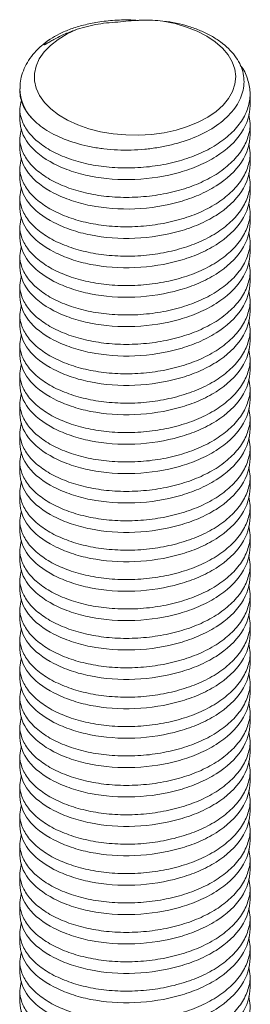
# Model space of a CAD drawing. Header units: millimetres. Extents: x 0 to 420, y 0 to 297.
# Tile 8 of 8: x 211 to 219, y 159 to 193. Entities that reach past the tile are written whole.
import ezdxf

# ---------------------------------------------------------------- set-up
doc = ezdxf.new("R2010")
doc.units = ezdxf.units.MM

msp = doc.modelspace()

# ---------------------------------------------------------------- linework, layer by layer
at = {"color": 7, "linetype": 'Continuous', "lineweight": 15}
for p, q in [((211.207, 190.555), (211.207, 190.481)), ((219.207, 189.971), (219.207, 190.374)), ((211.207, 189.864), (211.207, 189.46)), ((219.207, 188.95), (219.207, 189.354)), ((211.207, 188.843), (211.207, 188.44)), ((219.207, 187.929), (219.207, 188.333)), ((211.207, 187.823), (211.207, 187.419)), ((219.207, 186.909), (219.207, 187.312)), ((211.207, 186.802), (211.207, 186.398)), ((219.207, 185.888), (219.207, 186.292)), ((211.207, 185.781), (211.207, 185.378)), ((219.207, 184.867), (219.207, 185.271)), ((211.207, 184.761), (211.207, 184.357)), ((219.207, 183.847), (219.207, 184.25)), ((211.207, 183.74), (211.207, 183.336)), ((219.207, 182.826), (219.207, 183.23)), ((211.207, 182.719), (211.207, 182.316)), ((219.207, 181.805), (219.207, 182.209)), ((211.207, 181.699), (211.207, 181.295)), ((219.207, 180.785), (219.207, 181.188)), ((211.207, 180.678), (211.207, 180.274)), ((219.207, 179.764), (219.207, 180.168)), ((211.207, 179.657), (211.207, 179.254)), ((219.207, 178.743), (219.207, 179.147)), ((211.207, 178.637), (211.207, 178.233)), ((219.207, 177.723), (219.207, 178.126)), ((211.207, 177.616), (211.207, 177.212)), ((219.207, 176.702), (219.207, 177.106)), ((211.207, 176.595), (211.207, 176.192)), ((219.207, 175.681), (219.207, 176.085)), ((211.207, 175.575), (211.207, 175.171)), ((219.207, 174.661), (219.207, 175.064)), ((211.207, 174.554), (211.207, 174.15)), ((219.207, 173.64), (219.207, 174.044)), ((211.207, 173.533), (211.207, 173.13)), ((219.207, 172.619), (219.207, 173.023)), ((211.207, 172.513), (211.207, 172.109)), ((219.207, 171.598), (219.207, 172.002)), ((211.207, 171.492), (211.207, 171.088)), ((219.207, 170.578), (219.207, 170.982)), ((211.207, 170.471), (211.207, 170.067)), ((219.207, 169.557), (219.207, 169.961)), ((211.207, 169.451), (211.207, 169.047)), ((219.207, 168.536), (219.207, 168.94)), ((211.207, 168.43), (211.207, 168.026)), ((219.207, 167.516), (219.207, 167.919)), ((211.207, 167.409), (211.207, 167.005)), ((219.207, 166.495), (219.207, 166.899)), ((211.207, 166.388), (211.207, 165.985)), ((219.207, 165.474), (219.207, 165.878)), ((211.207, 165.368), (211.207, 164.964)), ((219.207, 164.454), (219.207, 164.857)), ((211.207, 164.347), (211.207, 163.943)), ((219.207, 163.433), (219.207, 163.837)), ((211.207, 163.326), (211.207, 162.923)), ((219.207, 162.412), (219.207, 162.816)), ((211.207, 162.306), (211.207, 161.902)), ((219.207, 161.392), (219.207, 161.795)), ((211.207, 161.285), (211.207, 160.881)), ((219.207, 160.371), (219.207, 160.775)), ((211.207, 160.264), (211.207, 159.861)), ((219.207, 159.35), (219.207, 159.754)), ((211.207, 159.244), (211.207, 158.84))]:
    msp.add_line(p, q, dxfattribs=at)
at = {"color": 7, "linetype": 'Continuous', "lineweight": 15, "flags": 128}
msp.add_lwpolyline([(213.198, 192.618), (212.848, 192.456), (212.536, 192.27), (212.269, 192.061), (212.05, 191.835), (211.882, 191.595), (211.77, 191.344), (211.714, 191.087), (211.715, 190.828), (211.774, 190.571), (211.889, 190.32), (212.059, 190.081), (212.281, 189.855), (212.55, 189.648), (212.864, 189.463), (213.216, 189.302), (213.601, 189.168), (214.012, 189.064), (214.443, 188.992), (214.886, 188.952), (215.335, 188.944), (215.782, 188.97), (216.219, 189.029), (216.639, 189.12), (217.036, 189.241), (217.403, 189.39), (217.734, 189.565), (218.023, 189.764), (218.266, 189.982), (218.459, 190.216), (218.598, 190.462), (218.681, 190.717), (218.707, 190.975), (218.676, 191.234), (218.587, 191.488), (218.443, 191.733), (218.246, 191.966), (217.998, 192.182), (217.705, 192.379), (217.371, 192.552), (217.001, 192.698), (216.602, 192.817), (216.179, 192.905)], dxfattribs=at)
at = {"color": 8, "linetype": 'Continuous', "lineweight": 15}
msp.add_arc((212.782, 190.597), 1.575, 181.6183, 222.6489, dxfattribs=at)
at = {"color": 7, "linetype": 'Continuous', "lineweight": 15}
for points, knots in [([(211.623, 189.53), (211.766, 189.378), (211.94, 189.237), (212.355, 188.981), (212.589, 188.869), (213.103, 188.677), (213.386, 188.597), (213.826, 188.511), (213.976, 188.487), (214.283, 188.451), (214.441, 188.438), (214.915, 188.417), (215.231, 188.425), (215.705, 188.47), (215.864, 188.491), (216.174, 188.543), (216.326, 188.574), (216.771, 188.682), (217.06, 188.776), (217.585, 188.999), (217.824, 189.128), (218.25, 189.423), (218.429, 189.583), (218.647, 189.841), (218.711, 189.931), (218.821, 190.112), (218.91, 190.296), (218.961, 190.485), (218.993, 190.675), (218.998, 190.772), (218.985, 191.057), (218.936, 191.244), (218.754, 191.613), (218.624, 191.787), (218.373, 192.031), (218.28, 192.109), (218.077, 192.257), (217.968, 192.327), (217.737, 192.456), (217.613, 192.516), (217.352, 192.627), (217.215, 192.677), (216.793, 192.807), (216.496, 192.871), (216.179, 192.905)], [0, 0, 0, 0, 0.0625, 0.0625, 0.125, 0.125, 0.1875, 0.1875, 0.21875, 0.21875, 0.25, 0.25, 0.3125, 0.3125, 0.34375, 0.34375, 0.375, 0.375, 0.4375, 0.4375, 0.5, 0.5, 0.5625, 0.5625, 0.59375, 0.59375, 0.625, 0.65625, 0.65625, 0.6875, 0.6875, 0.75, 0.75, 0.8125, 0.8125, 0.84375, 0.84375, 0.875, 0.875, 0.90625, 0.90625, 0.9375, 0.9375, 1, 1, 1, 1]), ([(213.198, 192.618), (213.056, 192.567), (212.77, 192.464), (212.467, 192.31), (212.25, 192.187), (212.154, 192.129), (212.089, 192.096), (212.075, 192.09), (212.064, 192.086), (212.057, 192.085), (212.051, 192.085), (212.047, 192.087), (212.049, 192.1), (212.104, 192.165), (212.275, 192.297), (212.579, 192.47), (212.973, 192.635), (213.42, 192.772), (213.932, 192.878), (214.509, 192.938), (214.992, 192.955), (215.268, 192.931), (215.332, 192.925)], [0, 0, 0, 0, 0.090894, 0.182884, 0.215576, 0.248445, 0.252327, 0.255333, 0.257045, 0.258772, 0.260269, 0.262658, 0.267445, 0.285074, 0.355304, 0.448072, 0.543453, 0.638962, 0.736439, 0.849209, 0.96507, 1, 1, 1, 1]), ([(214.705, 192.873), (214.439, 192.866), (214.18, 192.841), (213.674, 192.755), (213.428, 192.694), (213.198, 192.618)], [0, 0, 0, 0, 0.5, 0.5, 1, 1, 1, 1]), ([(216.179, 192.905), (215.934, 192.931), (215.688, 192.941), (215.195, 192.931), (214.947, 192.91), (214.705, 192.873)], [0, 0, 0, 0, 0.5, 0.5, 1, 1, 1, 1]), ([(212.259, 192.277), (212.159, 192.204), (211.958, 192.058), (211.709, 191.809), (211.503, 191.542), (211.349, 191.259), (211.251, 190.967), (211.206, 190.73), (211.212, 190.592), (211.213, 190.552)], [0, 0, 0, 0, 0.162196, 0.323959, 0.483897, 0.640495, 0.792769, 0.940869, 1, 1, 1, 1]), ([(211.258, 190.146), (211.235, 190.052), (211.179, 189.822), (211.261, 189.446), (211.483, 189.041), (211.862, 188.667), (212.368, 188.346), (212.975, 188.092), (213.66, 187.908), (214.411, 187.807), (215.207, 187.795), (216.003, 187.875), (216.754, 188.04), (217.44, 188.28), (218.046, 188.596), (218.553, 188.984), (218.93, 189.427), (219.156, 189.897), (219.234, 190.375), (219.148, 190.849), (219.02, 191.186), (218.879, 191.348), (218.864, 191.364)], [0, 0, 0, 0, 0.0357847, 0.0878007, 0.1415399, 0.1960007, 0.2500982, 0.30279, 0.3543233, 0.4075918, 0.461931, 0.5162702, 0.5695388, 0.621072, 0.6737638, 0.7278614, 0.7823222, 0.8360613, 0.8880773, 0.9400933, 0.9938324, 1, 1, 1, 1]), ([(211.623, 189.53), (211.483, 189.679), (211.378, 189.838), (211.24, 190.159), (211.207, 190.322), (211.207, 190.481)], [0, 0, 0, 0, 0.5, 0.5, 1, 1, 1, 1]), ([(219.207, 189.971), (219.207, 189.664), (219.11, 189.338), (218.704, 188.723), (218.397, 188.436), (217.836, 188.083), (217.633, 187.978), (217.315, 187.841), (217.208, 187.8), (216.986, 187.722), (216.871, 187.685), (216.277, 187.516), (215.743, 187.429), (214.671, 187.384), (214.137, 187.425), (213.543, 187.544), (213.428, 187.57), (213.206, 187.63), (213.099, 187.662), (212.781, 187.769), (212.579, 187.854), (212.018, 188.142), (211.71, 188.383), (211.304, 188.908), (211.207, 189.19), (211.207, 189.46)], [0, 0, 0, 0, 0.125, 0.125, 0.25, 0.25, 0.3125, 0.3125, 0.34375, 0.34375, 0.375, 0.375, 0.5, 0.5, 0.625, 0.625, 0.65625, 0.65625, 0.6875, 0.6875, 0.75, 0.75, 0.875, 0.875, 1, 1, 1, 1]), ([(211.262, 189.152), (211.237, 189.049), (211.179, 188.81), (211.26, 188.425), (211.483, 188.021), (211.862, 187.646), (212.368, 187.325), (212.975, 187.071), (213.66, 186.887), (214.411, 186.786), (215.207, 186.774), (216.003, 186.854), (216.754, 187.019), (217.44, 187.26), (218.046, 187.576), (218.553, 187.964), (218.931, 188.406), (219.153, 188.876), (219.235, 189.3), (219.18, 189.559), (219.159, 189.662)], [0, 0, 0, 0, 0.042242, 0.098442, 0.156503, 0.215345, 0.273794, 0.330724, 0.386402, 0.443955, 0.502665, 0.561375, 0.618928, 0.674607, 0.731537, 0.789986, 0.848827, 0.906889, 0.963089, 1, 1, 1, 1]), ([(219.207, 188.95), (219.207, 188.643), (219.11, 188.317), (218.704, 187.703), (218.397, 187.415), (217.836, 187.062), (217.633, 186.957), (217.315, 186.821), (217.208, 186.779), (216.986, 186.701), (216.871, 186.664), (216.277, 186.496), (215.743, 186.408), (214.671, 186.363), (214.137, 186.405), (213.543, 186.523), (213.428, 186.55), (213.206, 186.609), (213.099, 186.641), (212.781, 186.749), (212.579, 186.833), (212.018, 187.122), (211.71, 187.362), (211.304, 187.887), (211.207, 188.169), (211.207, 188.44)], [0, 0, 0, 0, 0.125, 0.125, 0.25, 0.25, 0.3125, 0.3125, 0.34375, 0.34375, 0.375, 0.375, 0.5, 0.5, 0.625, 0.625, 0.65625, 0.65625, 0.6875, 0.6875, 0.75, 0.75, 0.875, 0.875, 1, 1, 1, 1]), ([(211.262, 188.131), (211.237, 188.029), (211.179, 187.789), (211.26, 187.404), (211.483, 187), (211.862, 186.626), (212.368, 186.304), (212.975, 186.05), (213.66, 185.867), (214.411, 185.766), (215.207, 185.753), (216.003, 185.833), (216.754, 185.999), (217.44, 186.239), (218.046, 186.555), (218.553, 186.943), (218.931, 187.385), (219.153, 187.856), (219.235, 188.28), (219.18, 188.539), (219.159, 188.641)], [0, 0, 0, 0, 0.042242, 0.098442, 0.156503, 0.215345, 0.273794, 0.330724, 0.386402, 0.443955, 0.502665, 0.561375, 0.618928, 0.674607, 0.731537, 0.789986, 0.848827, 0.906889, 0.963089, 1, 1, 1, 1]), ([(219.207, 187.929), (219.207, 187.622), (219.11, 187.297), (218.704, 186.682), (218.397, 186.395), (217.836, 186.041), (217.633, 185.936), (217.315, 185.8), (217.208, 185.759), (216.986, 185.68), (216.871, 185.644), (216.277, 185.475), (215.743, 185.388), (214.671, 185.342), (214.137, 185.384), (213.543, 185.502), (213.428, 185.529), (213.206, 185.588), (213.099, 185.621), (212.781, 185.728), (212.579, 185.812), (212.018, 186.101), (211.71, 186.341), (211.304, 186.866), (211.207, 187.149), (211.207, 187.419)], [0, 0, 0, 0, 0.125, 0.125, 0.25, 0.25, 0.3125, 0.3125, 0.34375, 0.34375, 0.375, 0.375, 0.5, 0.5, 0.625, 0.625, 0.65625, 0.65625, 0.6875, 0.6875, 0.75, 0.75, 0.875, 0.875, 1, 1, 1, 1]), ([(211.262, 187.11), (211.237, 187.008), (211.179, 186.769), (211.26, 186.384), (211.483, 185.979), (211.862, 185.605), (212.368, 185.284), (212.975, 185.03), (213.66, 184.846), (214.411, 184.745), (215.207, 184.733), (216.003, 184.812), (216.754, 184.978), (217.44, 185.218), (218.046, 185.534), (218.553, 185.922), (218.931, 186.365), (219.153, 186.835), (219.235, 187.259), (219.18, 187.518), (219.159, 187.621)], [0, 0, 0, 0, 0.042242, 0.098442, 0.156503, 0.215345, 0.273794, 0.330724, 0.386402, 0.443955, 0.502665, 0.561375, 0.618928, 0.674607, 0.731537, 0.789986, 0.848827, 0.906889, 0.963089, 1, 1, 1, 1]), ([(219.207, 186.909), (219.207, 186.602), (219.11, 186.276), (218.704, 185.661), (218.397, 185.374), (217.836, 185.021), (217.633, 184.916), (217.315, 184.779), (217.208, 184.738), (216.986, 184.66), (216.871, 184.623), (216.277, 184.454), (215.743, 184.367), (214.671, 184.322), (214.137, 184.363), (213.543, 184.482), (213.428, 184.508), (213.206, 184.568), (213.099, 184.6), (212.781, 184.707), (212.579, 184.792), (212.018, 185.08), (211.71, 185.321), (211.304, 185.846), (211.207, 186.128), (211.207, 186.398)], [0, 0, 0, 0, 0.125, 0.125, 0.25, 0.25, 0.3125, 0.3125, 0.34375, 0.34375, 0.375, 0.375, 0.5, 0.5, 0.625, 0.625, 0.65625, 0.65625, 0.6875, 0.6875, 0.75, 0.75, 0.875, 0.875, 1, 1, 1, 1]), ([(211.262, 186.09), (211.237, 185.987), (211.179, 185.748), (211.26, 185.363), (211.483, 184.959), (211.862, 184.584), (212.368, 184.263), (212.975, 184.009), (213.66, 183.825), (214.411, 183.724), (215.207, 183.712), (216.003, 183.792), (216.754, 183.957), (217.44, 184.198), (218.046, 184.514), (218.553, 184.902), (218.931, 185.344), (219.153, 185.814), (219.235, 186.238), (219.18, 186.497), (219.159, 186.6)], [0, 0, 0, 0, 0.042242, 0.098442, 0.156503, 0.215345, 0.273794, 0.330724, 0.386402, 0.443955, 0.502665, 0.561375, 0.618928, 0.674607, 0.731537, 0.789986, 0.848827, 0.906889, 0.963089, 1, 1, 1, 1]), ([(219.207, 185.888), (219.207, 185.581), (219.11, 185.255), (218.704, 184.641), (218.397, 184.353), (217.836, 184), (217.633, 183.895), (217.315, 183.759), (217.208, 183.717), (216.986, 183.639), (216.871, 183.602), (216.277, 183.434), (215.743, 183.346), (214.671, 183.301), (214.137, 183.343), (213.543, 183.461), (213.428, 183.488), (213.206, 183.547), (213.099, 183.579), (212.781, 183.687), (212.579, 183.771), (212.018, 184.06), (211.71, 184.3), (211.304, 184.825), (211.207, 185.107), (211.207, 185.378)], [0, 0, 0, 0, 0.125, 0.125, 0.25, 0.25, 0.3125, 0.3125, 0.34375, 0.34375, 0.375, 0.375, 0.5, 0.5, 0.625, 0.625, 0.65625, 0.65625, 0.6875, 0.6875, 0.75, 0.75, 0.875, 0.875, 1, 1, 1, 1]), ([(211.262, 185.069), (211.237, 184.966), (211.179, 184.727), (211.26, 184.342), (211.483, 183.938), (211.862, 183.564), (212.368, 183.242), (212.975, 182.988), (213.66, 182.805), (214.411, 182.704), (215.207, 182.691), (216.003, 182.771), (216.754, 182.937), (217.44, 183.177), (218.046, 183.493), (218.553, 183.881), (218.931, 184.323), (219.153, 184.794), (219.235, 185.218), (219.18, 185.477), (219.159, 185.579)], [0, 0, 0, 0, 0.0422418, 0.0984417, 0.1565034, 0.2153448, 0.2737937, 0.3307238, 0.3864021, 0.4439553, 0.5026653, 0.5613753, 0.6189285, 0.6746068, 0.7315369, 0.7899858, 0.8488272, 0.9068888, 0.9630888, 1, 1, 1, 1]), ([(219.207, 184.867), (219.207, 184.56), (219.11, 184.235), (218.704, 183.62), (218.397, 183.333), (217.836, 182.979), (217.633, 182.874), (217.315, 182.738), (217.208, 182.697), (216.986, 182.618), (216.871, 182.582), (216.277, 182.413), (215.743, 182.326), (214.671, 182.28), (214.137, 182.322), (213.543, 182.44), (213.428, 182.467), (213.206, 182.526), (213.099, 182.559), (212.781, 182.666), (212.579, 182.75), (212.018, 183.039), (211.71, 183.279), (211.304, 183.804), (211.207, 184.087), (211.207, 184.357)], [0, 0, 0, 0, 0.125, 0.125, 0.25, 0.25, 0.3125, 0.3125, 0.34375, 0.34375, 0.375, 0.375, 0.5, 0.5, 0.625, 0.625, 0.65625, 0.65625, 0.6875, 0.6875, 0.75, 0.75, 0.875, 0.875, 1, 1, 1, 1]), ([(211.262, 184.048), (211.237, 183.946), (211.179, 183.707), (211.26, 183.322), (211.483, 182.917), (211.862, 182.543), (212.368, 182.222), (212.975, 181.968), (213.66, 181.784), (214.411, 181.683), (215.207, 181.671), (216.003, 181.75), (216.754, 181.916), (217.44, 182.156), (218.046, 182.472), (218.553, 182.86), (218.931, 183.303), (219.153, 183.773), (219.235, 184.197), (219.18, 184.456), (219.159, 184.559)], [0, 0, 0, 0, 0.0422418, 0.0984417, 0.1565034, 0.2153448, 0.2737937, 0.3307238, 0.3864021, 0.4439553, 0.5026653, 0.5613753, 0.6189285, 0.6746068, 0.7315369, 0.7899858, 0.8488272, 0.9068888, 0.9630888, 1, 1, 1, 1]), ([(219.207, 183.847), (219.207, 183.54), (219.11, 183.214), (218.704, 182.599), (218.397, 182.312), (217.836, 181.959), (217.633, 181.854), (217.315, 181.717), (217.208, 181.676), (216.986, 181.598), (216.871, 181.561), (216.277, 181.392), (215.743, 181.305), (214.671, 181.259), (214.137, 181.301), (213.543, 181.42), (213.428, 181.446), (213.206, 181.506), (213.099, 181.538), (212.781, 181.645), (212.579, 181.73), (212.018, 182.018), (211.71, 182.259), (211.304, 182.783), (211.207, 183.066), (211.207, 183.336)], [0, 0, 0, 0, 0.125, 0.125, 0.25, 0.25, 0.3125, 0.3125, 0.34375, 0.34375, 0.375, 0.375, 0.5, 0.5, 0.625, 0.625, 0.65625, 0.65625, 0.6875, 0.6875, 0.75, 0.75, 0.875, 0.875, 1, 1, 1, 1]), ([(211.262, 183.028), (211.237, 182.925), (211.179, 182.686), (211.26, 182.301), (211.483, 181.897), (211.862, 181.522), (212.368, 181.201), (212.975, 180.947), (213.66, 180.763), (214.411, 180.662), (215.207, 180.65), (216.003, 180.73), (216.754, 180.895), (217.44, 181.136), (218.046, 181.452), (218.553, 181.84), (218.931, 182.282), (219.153, 182.752), (219.235, 183.176), (219.18, 183.435), (219.159, 183.538)], [0, 0, 0, 0, 0.042242, 0.098442, 0.156503, 0.215345, 0.273794, 0.330724, 0.386402, 0.443955, 0.502665, 0.561375, 0.618928, 0.674607, 0.731537, 0.789986, 0.848827, 0.906889, 0.963089, 1, 1, 1, 1]), ([(219.207, 182.826), (219.207, 182.519), (219.11, 182.193), (218.704, 181.579), (218.397, 181.291), (217.836, 180.938), (217.633, 180.833), (217.315, 180.697), (217.208, 180.655), (216.986, 180.577), (216.871, 180.54), (216.277, 180.372), (215.743, 180.284), (214.671, 180.239), (214.137, 180.28), (213.543, 180.399), (213.428, 180.426), (213.206, 180.485), (213.099, 180.517), (212.781, 180.625), (212.579, 180.709), (212.018, 180.997), (211.71, 181.238), (211.304, 181.763), (211.207, 182.045), (211.207, 182.316)], [0, 0, 0, 0, 0.125, 0.125, 0.25, 0.25, 0.3125, 0.3125, 0.34375, 0.34375, 0.375, 0.375, 0.5, 0.5, 0.625, 0.625, 0.65625, 0.65625, 0.6875, 0.6875, 0.75, 0.75, 0.875, 0.875, 1, 1, 1, 1]), ([(211.262, 182.007), (211.237, 181.904), (211.179, 181.665), (211.26, 181.28), (211.483, 180.876), (211.862, 180.501), (212.368, 180.18), (212.975, 179.926), (213.66, 179.743), (214.411, 179.642), (215.207, 179.629), (216.003, 179.709), (216.754, 179.875), (217.44, 180.115), (218.046, 180.431), (218.553, 180.819), (218.931, 181.261), (219.153, 181.732), (219.235, 182.156), (219.18, 182.415), (219.159, 182.517)], [0, 0, 0, 0, 0.042242, 0.098442, 0.156503, 0.215345, 0.273794, 0.330724, 0.386402, 0.443955, 0.502665, 0.561375, 0.618928, 0.674607, 0.731537, 0.789986, 0.848827, 0.906889, 0.963089, 1, 1, 1, 1]), ([(219.207, 181.805), (219.207, 181.498), (219.11, 181.173), (218.704, 180.558), (218.397, 180.271), (217.836, 179.917), (217.633, 179.812), (217.315, 179.676), (217.208, 179.635), (216.986, 179.556), (216.871, 179.52), (216.277, 179.351), (215.743, 179.264), (214.671, 179.218), (214.137, 179.26), (213.543, 179.378), (213.428, 179.405), (213.206, 179.464), (213.099, 179.497), (212.781, 179.604), (212.579, 179.688), (212.018, 179.977), (211.71, 180.217), (211.304, 180.742), (211.207, 181.025), (211.207, 181.295)], [0, 0, 0, 0, 0.125, 0.125, 0.25, 0.25, 0.3125, 0.3125, 0.34375, 0.34375, 0.375, 0.375, 0.5, 0.5, 0.625, 0.625, 0.65625, 0.65625, 0.6875, 0.6875, 0.75, 0.75, 0.875, 0.875, 1, 1, 1, 1]), ([(211.262, 180.986), (211.237, 180.884), (211.179, 180.645), (211.26, 180.259), (211.483, 179.855), (211.862, 179.481), (212.368, 179.16), (212.975, 178.906), (213.66, 178.722), (214.411, 178.621), (215.207, 178.608), (216.003, 178.688), (216.754, 178.854), (217.44, 179.094), (218.046, 179.41), (218.553, 179.798), (218.931, 180.241), (219.153, 180.711), (219.235, 181.135), (219.18, 181.394), (219.159, 181.497)], [0, 0, 0, 0, 0.0422418, 0.0984417, 0.1565034, 0.2153448, 0.2737937, 0.3307238, 0.3864021, 0.4439553, 0.5026653, 0.5613753, 0.6189285, 0.6746068, 0.7315369, 0.7899858, 0.8488272, 0.9068888, 0.9630888, 1, 1, 1, 1]), ([(219.207, 180.785), (219.207, 180.478), (219.11, 180.152), (218.704, 179.537), (218.397, 179.25), (217.836, 178.897), (217.633, 178.792), (217.315, 178.655), (217.208, 178.614), (216.986, 178.536), (216.871, 178.499), (216.277, 178.33), (215.743, 178.243), (214.671, 178.197), (214.137, 178.239), (213.543, 178.357), (213.428, 178.384), (213.206, 178.444), (213.099, 178.476), (212.781, 178.583), (212.579, 178.668), (212.018, 178.956), (211.71, 179.197), (211.304, 179.721), (211.207, 180.004), (211.207, 180.274)], [0, 0, 0, 0, 0.125, 0.125, 0.25, 0.25, 0.3125, 0.3125, 0.34375, 0.34375, 0.375, 0.375, 0.5, 0.5, 0.625, 0.625, 0.65625, 0.65625, 0.6875, 0.6875, 0.75, 0.75, 0.875, 0.875, 1, 1, 1, 1]), ([(211.262, 179.966), (211.237, 179.863), (211.179, 179.624), (211.26, 179.239), (211.483, 178.834), (211.862, 178.46), (212.368, 178.139), (212.975, 177.885), (213.66, 177.701), (214.411, 177.6), (215.207, 177.588), (216.003, 177.668), (216.754, 177.833), (217.44, 178.074), (218.046, 178.39), (218.553, 178.778), (218.931, 179.22), (219.153, 179.69), (219.235, 180.114), (219.18, 180.373), (219.159, 180.476)], [0, 0, 0, 0, 0.042242, 0.098442, 0.156503, 0.215345, 0.273794, 0.330724, 0.386402, 0.443955, 0.502665, 0.561375, 0.618928, 0.674607, 0.731537, 0.789986, 0.848827, 0.906889, 0.963089, 1, 1, 1, 1]), ([(219.207, 179.764), (219.207, 179.457), (219.11, 179.131), (218.704, 178.517), (218.397, 178.229), (217.836, 177.876), (217.633, 177.771), (217.315, 177.635), (217.208, 177.593), (216.986, 177.515), (216.871, 177.478), (216.277, 177.309), (215.743, 177.222), (214.671, 177.177), (214.137, 177.218), (213.543, 177.337), (213.428, 177.364), (213.206, 177.423), (213.099, 177.455), (212.781, 177.563), (212.579, 177.647), (212.018, 177.935), (211.71, 178.176), (211.304, 178.701), (211.207, 178.983), (211.207, 179.254)], [0, 0, 0, 0, 0.125, 0.125, 0.25, 0.25, 0.3125, 0.3125, 0.34375, 0.34375, 0.375, 0.375, 0.5, 0.5, 0.625, 0.625, 0.65625, 0.65625, 0.6875, 0.6875, 0.75, 0.75, 0.875, 0.875, 1, 1, 1, 1]), ([(211.262, 178.945), (211.237, 178.842), (211.179, 178.603), (211.26, 178.218), (211.483, 177.814), (211.862, 177.439), (212.368, 177.118), (212.975, 176.864), (213.66, 176.681), (214.411, 176.579), (215.207, 176.567), (216.003, 176.647), (216.754, 176.813), (217.44, 177.053), (218.046, 177.369), (218.553, 177.757), (218.931, 178.199), (219.153, 178.67), (219.235, 179.094), (219.18, 179.353), (219.159, 179.455)], [0, 0, 0, 0, 0.042242, 0.098442, 0.156503, 0.215345, 0.273794, 0.330724, 0.386402, 0.443955, 0.502665, 0.561375, 0.618928, 0.674607, 0.731537, 0.789986, 0.848827, 0.906889, 0.963089, 1, 1, 1, 1]), ([(219.207, 178.743), (219.207, 178.436), (219.11, 178.111), (218.704, 177.496), (218.397, 177.209), (217.836, 176.855), (217.633, 176.75), (217.315, 176.614), (217.208, 176.573), (216.986, 176.494), (216.871, 176.458), (216.277, 176.289), (215.743, 176.202), (214.671, 176.156), (214.137, 176.198), (213.543, 176.316), (213.428, 176.343), (213.206, 176.402), (213.099, 176.435), (212.781, 176.542), (212.579, 176.626), (212.018, 176.915), (211.71, 177.155), (211.304, 177.68), (211.207, 177.963), (211.207, 178.233)], [0, 0, 0, 0, 0.125, 0.125, 0.25, 0.25, 0.3125, 0.3125, 0.34375, 0.34375, 0.375, 0.375, 0.5, 0.5, 0.625, 0.625, 0.65625, 0.65625, 0.6875, 0.6875, 0.75, 0.75, 0.875, 0.875, 1, 1, 1, 1]), ([(211.262, 177.924), (211.237, 177.822), (211.179, 177.583), (211.26, 177.197), (211.483, 176.793), (211.862, 176.419), (212.368, 176.098), (212.975, 175.844), (213.66, 175.66), (214.411, 175.559), (215.207, 175.546), (216.003, 175.626), (216.754, 175.792), (217.44, 176.032), (218.046, 176.348), (218.553, 176.736), (218.931, 177.179), (219.153, 177.649), (219.235, 178.073), (219.18, 178.332), (219.159, 178.435)], [0, 0, 0, 0, 0.0422418, 0.0984417, 0.1565034, 0.2153448, 0.2737937, 0.3307238, 0.3864021, 0.4439553, 0.5026653, 0.5613753, 0.6189285, 0.6746068, 0.7315369, 0.7899858, 0.8488272, 0.9068888, 0.9630888, 1, 1, 1, 1]), ([(211.262, 176.904), (211.237, 176.801), (211.179, 176.562), (211.26, 176.177), (211.483, 175.772), (211.862, 175.398), (212.368, 175.077), (212.975, 174.823), (213.66, 174.639), (214.411, 174.538), (215.207, 174.526), (216.003, 174.606), (216.754, 174.771), (217.44, 175.012), (218.046, 175.328), (218.553, 175.716), (218.931, 176.158), (219.153, 176.628), (219.235, 177.052), (219.18, 177.311), (219.159, 177.414)], [0, 0, 0, 0, 0.042242, 0.098442, 0.156503, 0.215345, 0.273794, 0.330724, 0.386402, 0.443955, 0.502665, 0.561375, 0.618928, 0.674607, 0.731537, 0.789986, 0.848827, 0.906889, 0.963089, 1, 1, 1, 1]), ([(219.207, 177.723), (219.207, 177.415), (219.11, 177.09), (218.704, 176.475), (218.397, 176.188), (217.836, 175.835), (217.633, 175.73), (217.315, 175.593), (217.208, 175.552), (216.986, 175.474), (216.871, 175.437), (216.277, 175.268), (215.743, 175.181), (214.671, 175.135), (214.137, 175.177), (213.543, 175.295), (213.428, 175.322), (213.206, 175.382), (213.099, 175.414), (212.781, 175.521), (212.579, 175.606), (212.018, 175.894), (211.71, 176.135), (211.304, 176.659), (211.207, 176.942), (211.207, 177.212)], [0, 0, 0, 0, 0.125, 0.125, 0.25, 0.25, 0.3125, 0.3125, 0.34375, 0.34375, 0.375, 0.375, 0.5, 0.5, 0.625, 0.625, 0.65625, 0.65625, 0.6875, 0.6875, 0.75, 0.75, 0.875, 0.875, 1, 1, 1, 1]), ([(211.262, 175.883), (211.237, 175.78), (211.179, 175.541), (211.26, 175.156), (211.483, 174.752), (211.862, 174.377), (212.368, 174.056), (212.975, 173.802), (213.66, 173.619), (214.411, 173.517), (215.207, 173.505), (216.003, 173.585), (216.754, 173.751), (217.44, 173.991), (218.046, 174.307), (218.553, 174.695), (218.931, 175.137), (219.153, 175.608), (219.235, 176.032), (219.18, 176.291), (219.159, 176.393)], [0, 0, 0, 0, 0.042242, 0.098442, 0.156503, 0.215345, 0.273794, 0.330724, 0.386402, 0.443955, 0.502665, 0.561375, 0.618928, 0.674607, 0.731537, 0.789986, 0.848827, 0.906889, 0.963089, 1, 1, 1, 1]), ([(219.207, 176.702), (219.207, 176.395), (219.11, 176.069), (218.704, 175.455), (218.397, 175.167), (217.836, 174.814), (217.633, 174.709), (217.315, 174.573), (217.208, 174.531), (216.986, 174.453), (216.871, 174.416), (216.277, 174.247), (215.743, 174.16), (214.671, 174.115), (214.137, 174.156), (213.543, 174.275), (213.428, 174.302), (213.206, 174.361), (213.099, 174.393), (212.781, 174.501), (212.579, 174.585), (212.018, 174.873), (211.71, 175.114), (211.304, 175.639), (211.207, 175.921), (211.207, 176.192)], [0, 0, 0, 0, 0.125, 0.125, 0.25, 0.25, 0.3125, 0.3125, 0.34375, 0.34375, 0.375, 0.375, 0.5, 0.5, 0.625, 0.625, 0.65625, 0.65625, 0.6875, 0.6875, 0.75, 0.75, 0.875, 0.875, 1, 1, 1, 1]), ([(211.262, 174.862), (211.237, 174.76), (211.179, 174.521), (211.26, 174.135), (211.483, 173.731), (211.862, 173.357), (212.368, 173.036), (212.975, 172.782), (213.66, 172.598), (214.411, 172.497), (215.207, 172.484), (216.003, 172.564), (216.754, 172.73), (217.44, 172.97), (218.046, 173.286), (218.553, 173.674), (218.931, 174.117), (219.153, 174.587), (219.235, 175.011), (219.18, 175.27), (219.159, 175.373)], [0, 0, 0, 0, 0.042242, 0.098442, 0.156503, 0.215345, 0.273794, 0.330724, 0.386402, 0.443955, 0.502665, 0.561375, 0.618928, 0.674607, 0.731537, 0.789986, 0.848827, 0.906889, 0.963089, 1, 1, 1, 1]), ([(219.207, 175.681), (219.207, 175.374), (219.11, 175.049), (218.704, 174.434), (218.397, 174.147), (217.836, 173.793), (217.633, 173.688), (217.315, 173.552), (217.208, 173.511), (216.986, 173.432), (216.871, 173.396), (216.277, 173.227), (215.743, 173.14), (214.671, 173.094), (214.137, 173.136), (213.543, 173.254), (213.428, 173.281), (213.206, 173.34), (213.099, 173.373), (212.781, 173.48), (212.579, 173.564), (212.018, 173.853), (211.71, 174.093), (211.304, 174.618), (211.207, 174.901), (211.207, 175.171)], [0, 0, 0, 0, 0.125, 0.125, 0.25, 0.25, 0.3125, 0.3125, 0.34375, 0.34375, 0.375, 0.375, 0.5, 0.5, 0.625, 0.625, 0.65625, 0.65625, 0.6875, 0.6875, 0.75, 0.75, 0.875, 0.875, 1, 1, 1, 1]), ([(211.262, 173.842), (211.237, 173.739), (211.179, 173.5), (211.26, 173.115), (211.483, 172.71), (211.862, 172.336), (212.368, 172.015), (212.975, 171.761), (213.66, 171.577), (214.411, 171.476), (215.207, 171.464), (216.003, 171.544), (216.754, 171.709), (217.44, 171.95), (218.046, 172.266), (218.553, 172.654), (218.931, 173.096), (219.153, 173.566), (219.235, 173.99), (219.18, 174.249), (219.159, 174.352)], [0, 0, 0, 0, 0.042242, 0.098442, 0.156503, 0.215345, 0.273794, 0.330724, 0.386402, 0.443955, 0.502665, 0.561375, 0.618928, 0.674607, 0.731537, 0.789986, 0.848827, 0.906889, 0.963089, 1, 1, 1, 1]), ([(219.207, 174.661), (219.207, 174.353), (219.11, 174.028), (218.704, 173.413), (218.397, 173.126), (217.836, 172.773), (217.633, 172.668), (217.315, 172.531), (217.208, 172.49), (216.986, 172.412), (216.871, 172.375), (216.277, 172.206), (215.743, 172.119), (214.671, 172.073), (214.137, 172.115), (213.543, 172.233), (213.428, 172.26), (213.206, 172.32), (213.099, 172.352), (212.781, 172.459), (212.579, 172.544), (212.018, 172.832), (211.71, 173.073), (211.304, 173.597), (211.207, 173.88), (211.207, 174.15)], [0, 0, 0, 0, 0.125, 0.125, 0.25, 0.25, 0.3125, 0.3125, 0.34375, 0.34375, 0.375, 0.375, 0.5, 0.5, 0.625, 0.625, 0.65625, 0.65625, 0.6875, 0.6875, 0.75, 0.75, 0.875, 0.875, 1, 1, 1, 1]), ([(211.262, 172.821), (211.237, 172.718), (211.179, 172.479), (211.26, 172.094), (211.483, 171.69), (211.862, 171.315), (212.368, 170.994), (212.975, 170.74), (213.66, 170.557), (214.411, 170.455), (215.207, 170.443), (216.003, 170.523), (216.754, 170.689), (217.44, 170.929), (218.046, 171.245), (218.553, 171.633), (218.931, 172.075), (219.153, 172.546), (219.235, 172.97), (219.18, 173.229), (219.159, 173.331)], [0, 0, 0, 0, 0.042242, 0.098442, 0.156503, 0.215345, 0.273794, 0.330724, 0.386402, 0.443955, 0.502665, 0.561375, 0.618928, 0.674607, 0.731537, 0.789986, 0.848827, 0.906889, 0.963089, 1, 1, 1, 1]), ([(219.207, 173.64), (219.207, 173.333), (219.11, 173.007), (218.704, 172.393), (218.397, 172.105), (217.836, 171.752), (217.633, 171.647), (217.315, 171.511), (217.208, 171.469), (216.986, 171.391), (216.871, 171.354), (216.277, 171.185), (215.743, 171.098), (214.671, 171.053), (214.137, 171.094), (213.543, 171.213), (213.428, 171.24), (213.206, 171.299), (213.099, 171.331), (212.781, 171.439), (212.579, 171.523), (212.018, 171.811), (211.71, 172.052), (211.304, 172.577), (211.207, 172.859), (211.207, 173.13)], [0, 0, 0, 0, 0.125, 0.125, 0.25, 0.25, 0.3125, 0.3125, 0.34375, 0.34375, 0.375, 0.375, 0.5, 0.5, 0.625, 0.625, 0.65625, 0.65625, 0.6875, 0.6875, 0.75, 0.75, 0.875, 0.875, 1, 1, 1, 1]), ([(211.262, 171.8), (211.237, 171.698), (211.179, 171.458), (211.26, 171.073), (211.483, 170.669), (211.862, 170.295), (212.368, 169.974), (212.975, 169.72), (213.66, 169.536), (214.411, 169.435), (215.207, 169.422), (216.003, 169.502), (216.754, 169.668), (217.44, 169.908), (218.046, 170.224), (218.553, 170.612), (218.931, 171.055), (219.153, 171.525), (219.235, 171.949), (219.18, 172.208), (219.159, 172.311)], [0, 0, 0, 0, 0.042242, 0.098442, 0.156503, 0.215345, 0.273794, 0.330724, 0.386402, 0.443955, 0.502665, 0.561375, 0.618928, 0.674607, 0.731537, 0.789986, 0.848827, 0.906889, 0.963089, 1, 1, 1, 1]), ([(219.207, 172.619), (219.207, 172.312), (219.11, 171.987), (218.704, 171.372), (218.397, 171.085), (217.836, 170.731), (217.633, 170.626), (217.315, 170.49), (217.208, 170.448), (216.986, 170.37), (216.871, 170.334), (216.277, 170.165), (215.743, 170.078), (214.671, 170.032), (214.137, 170.074), (213.543, 170.192), (213.428, 170.219), (213.206, 170.278), (213.099, 170.311), (212.781, 170.418), (212.579, 170.502), (212.018, 170.791), (211.71, 171.031), (211.304, 171.556), (211.207, 171.839), (211.207, 172.109)], [0, 0, 0, 0, 0.125, 0.125, 0.25, 0.25, 0.3125, 0.3125, 0.34375, 0.34375, 0.375, 0.375, 0.5, 0.5, 0.625, 0.625, 0.65625, 0.65625, 0.6875, 0.6875, 0.75, 0.75, 0.875, 0.875, 1, 1, 1, 1]), ([(211.262, 170.78), (211.237, 170.677), (211.179, 170.438), (211.26, 170.053), (211.483, 169.648), (211.862, 169.274), (212.368, 168.953), (212.975, 168.699), (213.66, 168.515), (214.411, 168.414), (215.207, 168.402), (216.003, 168.482), (216.754, 168.647), (217.44, 168.887), (218.046, 169.204), (218.553, 169.592), (218.931, 170.034), (219.153, 170.504), (219.235, 170.928), (219.18, 171.187), (219.159, 171.29)], [0, 0, 0, 0, 0.042242, 0.098442, 0.156503, 0.215345, 0.273794, 0.330724, 0.386402, 0.443955, 0.502665, 0.561375, 0.618928, 0.674607, 0.731537, 0.789986, 0.848827, 0.906889, 0.963089, 1, 1, 1, 1]), ([(219.207, 171.598), (219.207, 171.291), (219.11, 170.966), (218.704, 170.351), (218.397, 170.064), (217.836, 169.711), (217.633, 169.606), (217.315, 169.469), (217.208, 169.428), (216.986, 169.35), (216.871, 169.313), (216.277, 169.144), (215.743, 169.057), (214.671, 169.011), (214.137, 169.053), (213.543, 169.171), (213.428, 169.198), (213.206, 169.258), (213.099, 169.29), (212.781, 169.397), (212.579, 169.482), (212.018, 169.77), (211.71, 170.011), (211.304, 170.535), (211.207, 170.818), (211.207, 171.088)], [0, 0, 0, 0, 0.125, 0.125, 0.25, 0.25, 0.3125, 0.3125, 0.34375, 0.34375, 0.375, 0.375, 0.5, 0.5, 0.625, 0.625, 0.65625, 0.65625, 0.6875, 0.6875, 0.75, 0.75, 0.875, 0.875, 1, 1, 1, 1]), ([(219.207, 170.578), (219.207, 170.271), (219.11, 169.945), (218.704, 169.331), (218.397, 169.043), (217.836, 168.69), (217.633, 168.585), (217.315, 168.449), (217.208, 168.407), (216.986, 168.329), (216.871, 168.292), (216.277, 168.123), (215.743, 168.036), (214.671, 167.991), (214.137, 168.032), (213.543, 168.151), (213.428, 168.178), (213.206, 168.237), (213.099, 168.269), (212.781, 168.377), (212.579, 168.461), (212.018, 168.749), (211.71, 168.99), (211.304, 169.515), (211.207, 169.797), (211.207, 170.067)], [0, 0, 0, 0, 0.125, 0.125, 0.25, 0.25, 0.3125, 0.3125, 0.34375, 0.34375, 0.375, 0.375, 0.5, 0.5, 0.625, 0.625, 0.65625, 0.65625, 0.6875, 0.6875, 0.75, 0.75, 0.875, 0.875, 1, 1, 1, 1]), ([(211.262, 169.759), (211.237, 169.656), (211.179, 169.417), (211.26, 169.032), (211.483, 168.628), (211.862, 168.253), (212.368, 167.932), (212.975, 167.678), (213.66, 167.495), (214.411, 167.393), (215.207, 167.381), (216.003, 167.461), (216.754, 167.627), (217.44, 167.867), (218.046, 168.183), (218.553, 168.571), (218.931, 169.013), (219.153, 169.484), (219.235, 169.907), (219.18, 170.167), (219.159, 170.269)], [0, 0, 0, 0, 0.042242, 0.098442, 0.156503, 0.215345, 0.273794, 0.330724, 0.386402, 0.443955, 0.502665, 0.561375, 0.618928, 0.674607, 0.731537, 0.789986, 0.848827, 0.906889, 0.963089, 1, 1, 1, 1]), ([(219.207, 169.557), (219.207, 169.25), (219.11, 168.925), (218.704, 168.31), (218.397, 168.023), (217.836, 167.669), (217.633, 167.564), (217.315, 167.428), (217.208, 167.386), (216.986, 167.308), (216.871, 167.272), (216.277, 167.103), (215.743, 167.016), (214.671, 166.97), (214.137, 167.012), (213.543, 167.13), (213.428, 167.157), (213.206, 167.216), (213.099, 167.249), (212.781, 167.356), (212.579, 167.44), (212.018, 167.729), (211.71, 167.969), (211.304, 168.494), (211.207, 168.777), (211.207, 169.047)], [0, 0, 0, 0, 0.125, 0.125, 0.25, 0.25, 0.3125, 0.3125, 0.34375, 0.34375, 0.375, 0.375, 0.5, 0.5, 0.625, 0.625, 0.65625, 0.65625, 0.6875, 0.6875, 0.75, 0.75, 0.875, 0.875, 1, 1, 1, 1]), ([(211.262, 168.738), (211.237, 168.636), (211.179, 168.396), (211.26, 168.011), (211.483, 167.607), (211.862, 167.233), (212.368, 166.912), (212.975, 166.658), (213.66, 166.474), (214.411, 166.373), (215.207, 166.36), (216.003, 166.44), (216.754, 166.606), (217.44, 166.846), (218.046, 167.162), (218.553, 167.55), (218.931, 167.993), (219.153, 168.463), (219.235, 168.887), (219.18, 169.146), (219.159, 169.249)], [0, 0, 0, 0, 0.042242, 0.098442, 0.156503, 0.215345, 0.273794, 0.330724, 0.386402, 0.443955, 0.502665, 0.561375, 0.618928, 0.674607, 0.731537, 0.789986, 0.848827, 0.906889, 0.963089, 1, 1, 1, 1]), ([(219.207, 168.536), (219.207, 168.229), (219.11, 167.904), (218.704, 167.289), (218.397, 167.002), (217.836, 166.649), (217.633, 166.544), (217.315, 166.407), (217.208, 166.366), (216.986, 166.288), (216.871, 166.251), (216.277, 166.082), (215.743, 165.995), (214.671, 165.949), (214.137, 165.991), (213.543, 166.109), (213.428, 166.136), (213.206, 166.196), (213.099, 166.228), (212.781, 166.335), (212.579, 166.42), (212.018, 166.708), (211.71, 166.949), (211.304, 167.473), (211.207, 167.756), (211.207, 168.026)], [0, 0, 0, 0, 0.125, 0.125, 0.25, 0.25, 0.3125, 0.3125, 0.34375, 0.34375, 0.375, 0.375, 0.5, 0.5, 0.625, 0.625, 0.65625, 0.65625, 0.6875, 0.6875, 0.75, 0.75, 0.875, 0.875, 1, 1, 1, 1]), ([(211.262, 167.718), (211.237, 167.615), (211.179, 167.376), (211.26, 166.991), (211.483, 166.586), (211.862, 166.212), (212.368, 165.891), (212.975, 165.637), (213.66, 165.453), (214.411, 165.352), (215.207, 165.34), (216.003, 165.42), (216.754, 165.585), (217.44, 165.825), (218.046, 166.142), (218.553, 166.53), (218.931, 166.972), (219.153, 167.442), (219.235, 167.866), (219.18, 168.125), (219.159, 168.228)], [0, 0, 0, 0, 0.042242, 0.098442, 0.156503, 0.215345, 0.273794, 0.330724, 0.386402, 0.443955, 0.502665, 0.561375, 0.618928, 0.674607, 0.731537, 0.789986, 0.848827, 0.906889, 0.963089, 1, 1, 1, 1]), ([(219.207, 167.516), (219.207, 167.209), (219.11, 166.883), (218.704, 166.269), (218.397, 165.981), (217.836, 165.628), (217.633, 165.523), (217.315, 165.387), (217.208, 165.345), (216.986, 165.267), (216.871, 165.23), (216.277, 165.061), (215.743, 164.974), (214.671, 164.929), (214.137, 164.97), (213.543, 165.089), (213.428, 165.116), (213.206, 165.175), (213.099, 165.207), (212.781, 165.314), (212.579, 165.399), (212.018, 165.687), (211.71, 165.928), (211.304, 166.453), (211.207, 166.735), (211.207, 167.005)], [0, 0, 0, 0, 0.125, 0.125, 0.25, 0.25, 0.3125, 0.3125, 0.34375, 0.34375, 0.375, 0.375, 0.5, 0.5, 0.625, 0.625, 0.65625, 0.65625, 0.6875, 0.6875, 0.75, 0.75, 0.875, 0.875, 1, 1, 1, 1]), ([(211.262, 166.697), (211.237, 166.594), (211.179, 166.355), (211.26, 165.97), (211.483, 165.566), (211.862, 165.191), (212.368, 164.87), (212.975, 164.616), (213.66, 164.433), (214.411, 164.331), (215.207, 164.319), (216.003, 164.399), (216.754, 164.565), (217.44, 164.805), (218.046, 165.121), (218.553, 165.509), (218.931, 165.951), (219.153, 166.421), (219.235, 166.845), (219.18, 167.105), (219.159, 167.207)], [0, 0, 0, 0, 0.042242, 0.098442, 0.156503, 0.215345, 0.273794, 0.330724, 0.386402, 0.443955, 0.502665, 0.561375, 0.618928, 0.674607, 0.731537, 0.789986, 0.848827, 0.906889, 0.963089, 1, 1, 1, 1]), ([(219.207, 166.495), (219.207, 166.188), (219.11, 165.863), (218.704, 165.248), (218.397, 164.961), (217.836, 164.607), (217.633, 164.502), (217.315, 164.366), (217.208, 164.324), (216.986, 164.246), (216.871, 164.21), (216.277, 164.041), (215.743, 163.954), (214.671, 163.908), (214.137, 163.95), (213.543, 164.068), (213.428, 164.095), (213.206, 164.154), (213.099, 164.187), (212.781, 164.294), (212.579, 164.378), (212.018, 164.667), (211.71, 164.907), (211.304, 165.432), (211.207, 165.715), (211.207, 165.985)], [0, 0, 0, 0, 0.125, 0.125, 0.25, 0.25, 0.3125, 0.3125, 0.34375, 0.34375, 0.375, 0.375, 0.5, 0.5, 0.625, 0.625, 0.65625, 0.65625, 0.6875, 0.6875, 0.75, 0.75, 0.875, 0.875, 1, 1, 1, 1]), ([(211.262, 165.676), (211.237, 165.574), (211.179, 165.334), (211.26, 164.949), (211.483, 164.545), (211.862, 164.171), (212.368, 163.85), (212.975, 163.596), (213.66, 163.412), (214.411, 163.311), (215.207, 163.298), (216.003, 163.378), (216.754, 163.544), (217.44, 163.784), (218.046, 164.1), (218.553, 164.488), (218.931, 164.931), (219.153, 165.401), (219.235, 165.825), (219.18, 166.084), (219.159, 166.187)], [0, 0, 0, 0, 0.042242, 0.098442, 0.156503, 0.215345, 0.273794, 0.330724, 0.386402, 0.443955, 0.502665, 0.561375, 0.618928, 0.674607, 0.731537, 0.789986, 0.848827, 0.906889, 0.963089, 1, 1, 1, 1]), ([(219.207, 165.474), (219.207, 165.167), (219.11, 164.842), (218.704, 164.227), (218.397, 163.94), (217.836, 163.587), (217.633, 163.481), (217.315, 163.345), (217.208, 163.304), (216.986, 163.226), (216.871, 163.189), (216.277, 163.02), (215.743, 162.933), (214.671, 162.887), (214.137, 162.929), (213.543, 163.047), (213.428, 163.074), (213.206, 163.134), (213.099, 163.166), (212.781, 163.273), (212.579, 163.358), (212.018, 163.646), (211.71, 163.887), (211.304, 164.411), (211.207, 164.694), (211.207, 164.964)], [0, 0, 0, 0, 0.125, 0.125, 0.25, 0.25, 0.3125, 0.3125, 0.34375, 0.34375, 0.375, 0.375, 0.5, 0.5, 0.625, 0.625, 0.65625, 0.65625, 0.6875, 0.6875, 0.75, 0.75, 0.875, 0.875, 1, 1, 1, 1]), ([(211.262, 164.656), (211.237, 164.553), (211.179, 164.314), (211.26, 163.929), (211.483, 163.524), (211.862, 163.15), (212.368, 162.829), (212.975, 162.575), (213.66, 162.391), (214.411, 162.29), (215.207, 162.278), (216.003, 162.358), (216.754, 162.523), (217.44, 162.763), (218.046, 163.08), (218.553, 163.467), (218.931, 163.91), (219.153, 164.38), (219.235, 164.804), (219.18, 165.063), (219.159, 165.166)], [0, 0, 0, 0, 0.042242, 0.098442, 0.156503, 0.215345, 0.273794, 0.330724, 0.386402, 0.443955, 0.502665, 0.561375, 0.618928, 0.674607, 0.731537, 0.789986, 0.848827, 0.906889, 0.963089, 1, 1, 1, 1]), ([(219.207, 164.454), (219.207, 164.147), (219.11, 163.821), (218.704, 163.206), (218.397, 162.919), (217.836, 162.566), (217.633, 162.461), (217.315, 162.325), (217.208, 162.283), (216.986, 162.205), (216.871, 162.168), (216.277, 161.999), (215.743, 161.912), (214.671, 161.867), (214.137, 161.908), (213.543, 162.027), (213.428, 162.054), (213.206, 162.113), (213.099, 162.145), (212.781, 162.252), (212.579, 162.337), (212.018, 162.625), (211.71, 162.866), (211.304, 163.391), (211.207, 163.673), (211.207, 163.943)], [0, 0, 0, 0, 0.125, 0.125, 0.25, 0.25, 0.3125, 0.3125, 0.34375, 0.34375, 0.375, 0.375, 0.5, 0.5, 0.625, 0.625, 0.65625, 0.65625, 0.6875, 0.6875, 0.75, 0.75, 0.875, 0.875, 1, 1, 1, 1]), ([(211.262, 163.635), (211.237, 163.532), (211.179, 163.293), (211.26, 162.908), (211.483, 162.504), (211.862, 162.129), (212.368, 161.808), (212.975, 161.554), (213.66, 161.371), (214.411, 161.269), (215.207, 161.257), (216.003, 161.337), (216.754, 161.503), (217.44, 161.743), (218.046, 162.059), (218.553, 162.447), (218.931, 162.889), (219.153, 163.359), (219.235, 163.783), (219.18, 164.043), (219.159, 164.145)], [0, 0, 0, 0, 0.042242, 0.098442, 0.156503, 0.215345, 0.273794, 0.330724, 0.386402, 0.443955, 0.502665, 0.561375, 0.618928, 0.674607, 0.731537, 0.789986, 0.848827, 0.906889, 0.963089, 1, 1, 1, 1]), ([(219.207, 163.433), (219.207, 163.126), (219.11, 162.801), (218.704, 162.186), (218.397, 161.899), (217.836, 161.545), (217.633, 161.44), (217.315, 161.304), (217.208, 161.262), (216.986, 161.184), (216.871, 161.148), (216.277, 160.979), (215.743, 160.892), (214.671, 160.846), (214.137, 160.888), (213.543, 161.006), (213.428, 161.033), (213.206, 161.092), (213.099, 161.125), (212.781, 161.232), (212.579, 161.316), (212.018, 161.605), (211.71, 161.845), (211.304, 162.37), (211.207, 162.653), (211.207, 162.923)], [0, 0, 0, 0, 0.125, 0.125, 0.25, 0.25, 0.3125, 0.3125, 0.34375, 0.34375, 0.375, 0.375, 0.5, 0.5, 0.625, 0.625, 0.65625, 0.65625, 0.6875, 0.6875, 0.75, 0.75, 0.875, 0.875, 1, 1, 1, 1]), ([(211.262, 162.614), (211.237, 162.512), (211.179, 162.272), (211.26, 161.887), (211.483, 161.483), (211.862, 161.109), (212.368, 160.788), (212.975, 160.533), (213.66, 160.35), (214.411, 160.249), (215.207, 160.236), (216.003, 160.316), (216.754, 160.482), (217.44, 160.722), (218.046, 161.038), (218.553, 161.426), (218.931, 161.868), (219.153, 162.339), (219.235, 162.763), (219.18, 163.022), (219.159, 163.125)], [0, 0, 0, 0, 0.042242, 0.098442, 0.156503, 0.215345, 0.273794, 0.330724, 0.386402, 0.443955, 0.502665, 0.561375, 0.618928, 0.674607, 0.731537, 0.789986, 0.848827, 0.906889, 0.963089, 1, 1, 1, 1]), ([(219.207, 162.412), (219.207, 162.105), (219.11, 161.78), (218.704, 161.165), (218.397, 160.878), (217.836, 160.525), (217.633, 160.419), (217.315, 160.283), (217.208, 160.242), (216.986, 160.164), (216.871, 160.127), (216.277, 159.958), (215.743, 159.871), (214.671, 159.825), (214.137, 159.867), (213.543, 159.985), (213.428, 160.012), (213.206, 160.071), (213.099, 160.104), (212.781, 160.211), (212.579, 160.295), (212.018, 160.584), (211.71, 160.825), (211.304, 161.349), (211.207, 161.632), (211.207, 161.902)], [0, 0, 0, 0, 0.125, 0.125, 0.25, 0.25, 0.3125, 0.3125, 0.34375, 0.34375, 0.375, 0.375, 0.5, 0.5, 0.625, 0.625, 0.65625, 0.65625, 0.6875, 0.6875, 0.75, 0.75, 0.875, 0.875, 1, 1, 1, 1]), ([(211.262, 161.594), (211.237, 161.491), (211.179, 161.252), (211.26, 160.867), (211.483, 160.462), (211.862, 160.088), (212.368, 159.767), (212.975, 159.513), (213.66, 159.329), (214.411, 159.228), (215.207, 159.216), (216.003, 159.296), (216.754, 159.461), (217.44, 159.701), (218.046, 160.018), (218.553, 160.405), (218.931, 160.848), (219.153, 161.318), (219.235, 161.742), (219.18, 162.001), (219.159, 162.104)], [0, 0, 0, 0, 0.0422418, 0.0984417, 0.1565034, 0.2153448, 0.2737937, 0.3307238, 0.3864021, 0.4439553, 0.5026653, 0.5613753, 0.6189285, 0.6746068, 0.7315369, 0.7899858, 0.8488272, 0.9068888, 0.9630888, 1, 1, 1, 1]), ([(219.207, 161.392), (219.207, 161.085), (219.11, 160.759), (218.704, 160.144), (218.397, 159.857), (217.836, 159.504), (217.633, 159.399), (217.315, 159.263), (217.208, 159.221), (216.986, 159.143), (216.871, 159.106), (216.277, 158.937), (215.743, 158.85), (214.671, 158.805), (214.137, 158.846), (213.543, 158.965), (213.428, 158.991), (213.206, 159.051), (213.099, 159.083), (212.781, 159.19), (212.579, 159.275), (212.018, 159.563), (211.71, 159.804), (211.304, 160.329), (211.207, 160.611), (211.207, 160.881)], [0, 0, 0, 0, 0.125, 0.125, 0.25, 0.25, 0.3125, 0.3125, 0.34375, 0.34375, 0.375, 0.375, 0.5, 0.5, 0.625, 0.625, 0.65625, 0.65625, 0.6875, 0.6875, 0.75, 0.75, 0.875, 0.875, 1, 1, 1, 1]), ([(211.262, 160.573), (211.237, 160.47), (211.179, 160.231), (211.26, 159.846), (211.483, 159.442), (211.862, 159.067), (212.368, 158.746), (212.975, 158.492), (213.66, 158.309), (214.411, 158.207), (215.207, 158.195), (216.003, 158.275), (216.754, 158.44), (217.44, 158.681), (218.046, 158.997), (218.553, 159.385), (218.931, 159.827), (219.153, 160.297), (219.235, 160.721), (219.18, 160.981), (219.159, 161.083)], [0, 0, 0, 0, 0.042242, 0.098442, 0.156503, 0.215345, 0.273794, 0.330724, 0.386402, 0.443955, 0.502665, 0.561375, 0.618928, 0.674607, 0.731537, 0.789986, 0.848827, 0.906889, 0.963089, 1, 1, 1, 1]), ([(219.207, 160.371), (219.207, 160.064), (219.11, 159.739), (218.704, 159.124), (218.397, 158.836), (217.836, 158.483), (217.633, 158.378), (217.315, 158.242), (217.208, 158.2), (216.986, 158.122), (216.871, 158.085), (216.277, 157.917), (215.743, 157.83), (214.671, 157.784), (214.137, 157.826), (213.543, 157.944), (213.428, 157.971), (213.206, 158.03), (213.099, 158.063), (212.781, 158.17), (212.579, 158.254), (212.018, 158.543), (211.71, 158.783), (211.304, 159.308), (211.207, 159.59), (211.207, 159.861)], [0, 0, 0, 0, 0.125, 0.125, 0.25, 0.25, 0.3125, 0.3125, 0.34375, 0.34375, 0.375, 0.375, 0.5, 0.5, 0.625, 0.625, 0.65625, 0.65625, 0.6875, 0.6875, 0.75, 0.75, 0.875, 0.875, 1, 1, 1, 1]), ([(211.262, 159.552), (211.237, 159.45), (211.179, 159.21), (211.26, 158.825), (211.483, 158.421), (211.862, 158.047), (212.368, 157.726), (212.975, 157.471), (213.66, 157.288), (214.411, 157.187), (215.207, 157.174), (216.003, 157.254), (216.754, 157.42), (217.44, 157.66), (218.046, 157.976), (218.553, 158.364), (218.931, 158.806), (219.153, 159.277), (219.235, 159.701), (219.18, 159.96), (219.159, 160.063)], [0, 0, 0, 0, 0.0422418, 0.0984417, 0.1565034, 0.2153448, 0.2737937, 0.3307238, 0.3864021, 0.4439553, 0.5026653, 0.5613753, 0.6189285, 0.6746068, 0.7315369, 0.7899858, 0.8488272, 0.9068888, 0.9630888, 1, 1, 1, 1]), ([(219.207, 159.35), (219.207, 159.043), (219.11, 158.718), (218.704, 158.103), (218.397, 157.816), (217.836, 157.463), (217.633, 157.357), (217.315, 157.221), (217.208, 157.18), (216.986, 157.101), (216.871, 157.065), (216.277, 156.896), (215.743, 156.809), (214.671, 156.763), (214.137, 156.805), (213.543, 156.923), (213.428, 156.95), (213.206, 157.009), (213.099, 157.042), (212.781, 157.149), (212.579, 157.233), (212.018, 157.522), (211.71, 157.762), (211.304, 158.287), (211.207, 158.57), (211.207, 158.84)], [0, 0, 0, 0, 0.125, 0.125, 0.25, 0.25, 0.3125, 0.3125, 0.34375, 0.34375, 0.375, 0.375, 0.5, 0.5, 0.625, 0.625, 0.65625, 0.65625, 0.6875, 0.6875, 0.75, 0.75, 0.875, 0.875, 1, 1, 1, 1]), ([(211.262, 158.532), (211.237, 158.429), (211.179, 158.19), (211.26, 157.805), (211.483, 157.4), (211.862, 157.026), (212.368, 156.705), (212.975, 156.451), (213.66, 156.267), (214.411, 156.166), (215.207, 156.154), (216.003, 156.234), (216.754, 156.399), (217.44, 156.639), (218.046, 156.955), (218.553, 157.343), (218.931, 157.786), (219.153, 158.256), (219.235, 158.68), (219.18, 158.939), (219.159, 159.042)], [0, 0, 0, 0, 0.042242, 0.098442, 0.156503, 0.215345, 0.273794, 0.330724, 0.386402, 0.443955, 0.502665, 0.561375, 0.618928, 0.674607, 0.731537, 0.789986, 0.848827, 0.906889, 0.963089, 1, 1, 1, 1])]:
    msp.add_open_spline(points, degree=3, knots=knots, dxfattribs=at)

doc.saveas('drawing.dxf')
